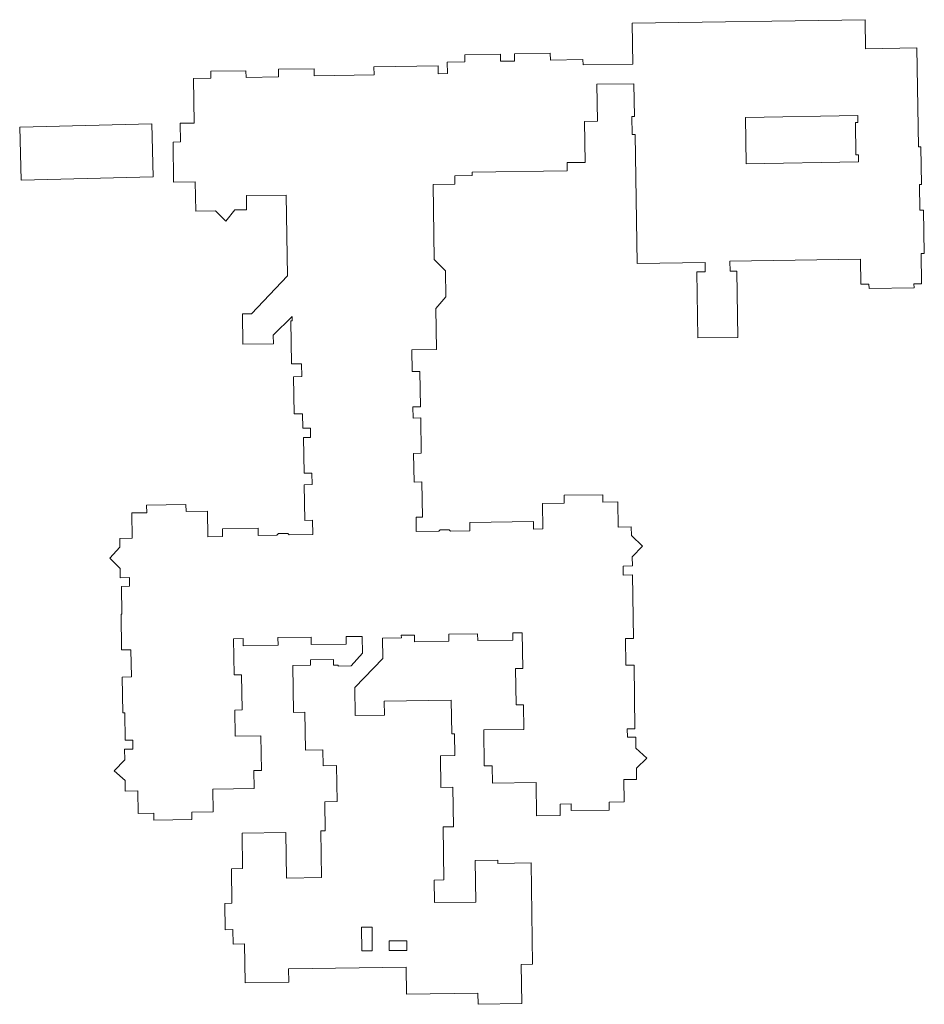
# Model space of a CAD drawing. Extents: x 2286160 to 2289356, y 637815 to 640647.
# Tile 52 of 52: x 2288843 to 2289356, y 638702 to 639261. Entities that reach past the tile are written whole.
import ezdxf

# ---------------------------------------------------------------- set-up
doc = ezdxf.new("R2010")
doc.units = 0
doc.header["$LTSCALE"] = 20
doc.header["$MEASUREMENT"] = 0
doc.layers.add('BD_X_Building', color=7, linetype='Continuous', lineweight=0, true_color=0xff9ebf)

msp = doc.modelspace()

# ---------------------------------------------------------------- linework, layer by layer
at = {"layer": 'BD_X_Building', "flags": 128}
for points in [[(2288899.59, 638961.61), (2288899.52, 638966.6), (2288906.51, 638966.71), (2288906.29, 638981.06), (2288914.8, 638981.18), (2288914.73, 638985.54), (2288937.05, 638985.88), (2288937.11, 638981.8), (2288949.2, 638981.99), (2288949.42, 638967.53), (2288957.86, 638967.66), (2288957.79, 638972.07), (2288977.92, 638972.37), (2288977.99, 638968.22), (2288988.57, 638968.38), (2288989.62, 638969.35), (2288994.88, 638969.43), (2288995.54, 638968.59), (2289008.99, 638968.8), (2289008.87, 638976.85), (2289004.43, 638976.78), (2289004.13, 638997.03), (2289008.59, 638997.1), (2289008.49, 639003.62), (2289004.08, 639003.55), (2289003.77, 639023.75), (2289007.73, 639023.81), (2289007.65, 639029.16), (2289003.31, 639029.1), (2289003.18, 639037.25), (2288998.43, 639037.18), (2288998.11, 639058.28), (2289002.76, 639058.35), (2289002.65, 639065.69), (2288996.87, 639065.61), (2288996.51, 639089.91), (2288997.3, 639089.92), (2288997.26, 639092.37), (2288986.61, 639081.8), (2288986.68, 639077.02), (2288969.38, 639076.76), (2288969.12, 639093.88), (2288974.2, 639093.95), (2288994.63, 639115.49), (2288993.94, 639161.34), (2288971.3, 639161), (2288971.42, 639152.98), (2288964.83, 639152.88), (2288959.63, 639146.59), (2288953.74, 639152.38), (2288942.6, 639152.21), (2288942.34, 639168.9), (2288930.04, 639168.72), (2288929.7, 639191.37), (2288933.91, 639191.44), (2288933.75, 639202.03), (2288941.62, 639202.15), (2288941.24, 639227.41), (2288951.2, 639227.57), (2288951.14, 639231.58), (2288971.09, 639231.88), (2288971.15, 639228.07), (2288989.54, 639228.35), (2288989.48, 639232.66), (2289009.73, 639232.97), (2289009.79, 639229.03), (2289043.77, 639229.55), (2289043.7, 639234.01), (2289080.13, 639234.57), (2289080.2, 639230.19), (2289085.35, 639230.27), (2289085.25, 639236.76), (2289095.32, 639236.92), (2289095.25, 639240.91), (2289115.41, 639241.21), (2289115.47, 639237.22), (2289123.46, 639237.34), (2289123.4, 639241.46), (2289143.77, 639241.76), (2289143.82, 639237.86), (2289162.26, 639238.14), (2289162.31, 639235.12), (2289190.61, 639235.55), (2289190.26, 639258.81), (2289322.36, 639260.81), (2289322.61, 639244.35), (2289351.78, 639244.79), (2289352.63, 639188.63), (2289353.96, 639188.65), (2289354.28, 639167.28), (2289353.16, 639167.27), (2289353.38, 639152.71), (2289355.58, 639152.74), (2289355.95, 639128.27), (2289354.15, 639128.25), (2289354.41, 639111.05), (2289350.08, 639110.98), (2289350.11, 639108.73), (2289324.58, 639108.35), (2289324.54, 639110.83), (2289319.98, 639110.76), (2289319.77, 639124.96), (2289245.66, 639123.84), (2289245.75, 639118.19), (2289249.52, 639118.24), (2289250.09, 639080.63), (2289227.41, 639080.29), (2289226.84, 639117.81), (2289231.65, 639117.88), (2289231.57, 639123.01), (2289192.97, 639122.43), (2289191.86, 639195.74), (2289190.14, 639195.71), (2289189.99, 639205.83), (2289191.46, 639205.86), (2289191.17, 639224.49), (2289170.23, 639224.17), (2289170.55, 639203.16), (2289163.16, 639203.05), (2289163.51, 639179.9), (2289153.34, 639179.74), (2289153.41, 639175.1), (2289099.35, 639174.28), (2289099.38, 639172.37), (2289089.53, 639172.22), (2289089.6, 639167.51), (2289077.24, 639167.33), (2289077.89, 639124.74), (2289084.33, 639118.41), (2289084.56, 639103.63), (2289078.85, 639097.05), (2289079.2, 639073.8), (2289065.25, 639073.59), (2289065.44, 639061.27), (2289069.77, 639061.33), (2289070.07, 639041.29), (2289065.81, 639041.23), (2289065.91, 639034.87), (2289070.21, 639034.93), (2289070.52, 639014.85), (2289066.2, 639014.78), (2289066.45, 638998.53), (2289070.88, 638998.6), (2289071.18, 638978.65), (2289067.56, 638978.59), (2289067.69, 638970.48), (2289080.48, 638970.68), (2289081.21, 638971.45), (2289086.44, 638971.53), (2289087.13, 638970.78), (2289098.19, 638970.94), (2289098.12, 638975.55), (2289134.21, 638976.1), (2289134.27, 638971.86), (2289139.51, 638971.94), (2289139.29, 638986.48), (2289151.63, 638986.67), (2289151.57, 638991.04), (2289173.58, 638991.37), (2289173.65, 638987.19), (2289182.06, 638987.32), (2289182.28, 638972.99), (2289189.7, 638973.1), (2289189.78, 638968.25), (2289196.13, 638962.28), (2289190.22, 638956.17), (2289190.3, 638950.99), (2289185.1, 638950.91), (2289185.18, 638945.82), (2289190.33, 638945.9), (2289190.88, 638909.83), (2289186.4, 638909.76), (2289186.63, 638894.61), (2289191.25, 638894.68), (2289191.8, 638858.64), (2289187.45, 638858.57), (2289187.52, 638853.81), (2289192.23, 638853.88), (2289192.32, 638847.56), (2289198.49, 638842), (2289192.62, 638836.3), (2289192.72, 638829.89), (2289185.41, 638829.78), (2289185.6, 638817.18), (2289177.17, 638817.05), (2289177.23, 638812.51), (2289155.65, 638812.18), (2289155.59, 638816.01), (2289149.27, 638815.92), (2289149.37, 638809.43), (2289135.98, 638809.23), (2289135.69, 638828.2), (2289110.92, 638827.82), (2289110.77, 638837.6), (2289106.32, 638837.53), (2289106.01, 638857.93), (2289128.82, 638858.27), (2289128.61, 638872.29), (2289124.4, 638872.22), (2289124.09, 638892.79), (2289128.09, 638892.85), (2289127.79, 638913.04), (2289122.51, 638912.96), (2289122.57, 638908.97), (2289102.6, 638908.67), (2289102.54, 638912.52), (2289086.2, 638912.28), (2289086.26, 638908.28), (2289066.72, 638907.98), (2289066.66, 638911.74), (2289059.23, 638911.63), (2289059.25, 638910.26), (2289048.52, 638910.1), (2289048.69, 638898.46), (2289032.88, 638882.1), (2289033.12, 638866.11), (2289049.63, 638866.36), (2289049.51, 638874.35), (2289087.56, 638874.93), (2289087.85, 638855.74), (2289089.4, 638855.76), (2289089.59, 638843.47), (2289081.44, 638843.35), (2289081.71, 638825.4), (2289088.52, 638825.51), (2289088.85, 638803.07), (2289082.98, 638802.98), (2289083.43, 638772.88), (2289077.79, 638772.8), (2289077.99, 638760), (2289101.53, 638760.36), (2289101.17, 638783.82), (2289113.93, 638784.01), (2289113.96, 638782.26), (2289132.83, 638782.55), (2289133.7, 638725.1), (2289127.3, 638725), (2289127.64, 638702.71), (2289102.8, 638702.34), (2289102.7, 638708.74), (2289062.18, 638708.12), (2289061.95, 638723.4), (2288995.28, 638722.39), (2288995.4, 638714.92), (2288970.65, 638714.54), (2288970.32, 638736.58), (2288963.82, 638736.48), (2288963.7, 638744.74), (2288959.31, 638744.67), (2288959.09, 638759.57), (2288963.1, 638759.63), (2288962.8, 638779.2), (2288969.17, 638779.3), (2288968.86, 638799.49), (2288993.63, 638799.87), (2288994.03, 638773.95), (2289013.93, 638774.25), (2289013.53, 638800.65), (2289016.1, 638800.69), (2289015.85, 638817.19), (2289022.81, 638817.3), (2289022.49, 638837.8), (2289014.87, 638837.68), (2289014.73, 638846.71), (2289004.89, 638846.56), (2289004.56, 638868.03), (2288998.12, 638867.93), (2288997.72, 638894.58), (2289007.66, 638894.73), (2289007.61, 638897.8), (2289020.72, 638898), (2289020.77, 638894.62), (2289023.45, 638894.66), (2289023.46, 638894.21), (2289030.68, 638894.32), (2289037.2, 638901.52), (2289037.05, 638911.02), (2289027.86, 638910.88), (2289027.93, 638906.7), (2289008.09, 638906.4), (2289008.03, 638910.61), (2288989.2, 638910.32), (2288989.27, 638906.03), (2288969.5, 638905.73), (2288969.44, 638909.76), (2288964.06, 638909.68), (2288964.37, 638889.16), (2288968.61, 638889.22), (2288968.91, 638869.32), (2288964.7, 638869.26), (2288964.92, 638854.49), (2288979.53, 638854.71), (2288979.83, 638834.96), (2288975.6, 638834.89), (2288975.76, 638824.67), (2288952.36, 638824.32), (2288952.56, 638811.5), (2288940.34, 638811.32), (2288940.4, 638807.15), (2288918.91, 638806.83), (2288918.85, 638810.73), (2288910, 638810.6), (2288909.8, 638823.34), (2288902.59, 638823.23), (2288902.49, 638829.35), (2288896.26, 638834.84), (2288902.29, 638841.06), (2288902.2, 638846.97), (2288906.94, 638847.05), (2288906.86, 638852.19), (2288902.58, 638852.12), (2288902.35, 638867.63), (2288901.22, 638867.62), (2288900.91, 638887.92), (2288906.1, 638888), (2288905.86, 638903.42), (2288900.51, 638903.34), (2288900.2, 638923.63), (2288900.72, 638923.64), (2288900.49, 638939.41), (2288905.07, 638939.48), (2288905, 638944.4), (2288899.79, 638944.32), (2288899.72, 638949.45), (2288893.8, 638955.44), (2288899.59, 638961.61)], [(2289254.92, 639179.13), (2289318.64, 639180.25), (2289318.57, 639184.19), (2289317.15, 639184.17), (2289316.83, 639202.49), (2289318.32, 639202.52), (2289318.26, 639206.45), (2289254.46, 639205.32), (2289254.92, 639179.13)], [(2288842.71, 639199.89), (2288917.68, 639201.76), (2288918.43, 639171.72), (2288843.46, 639169.85), (2288842.71, 639199.89)], [(2289042.76, 638732.73), (2289042.68, 638746.16), (2289036.69, 638746.12), (2289036.77, 638732.69), (2289042.76, 638732.73)], [(2289062.44, 638732.91), (2289062.42, 638738.33), (2289052.36, 638738.29), (2289052.39, 638732.87), (2289062.44, 638732.91)]]:
    msp.add_lwpolyline(points, close=True, dxfattribs=at)

doc.saveas('drawing.dxf')
